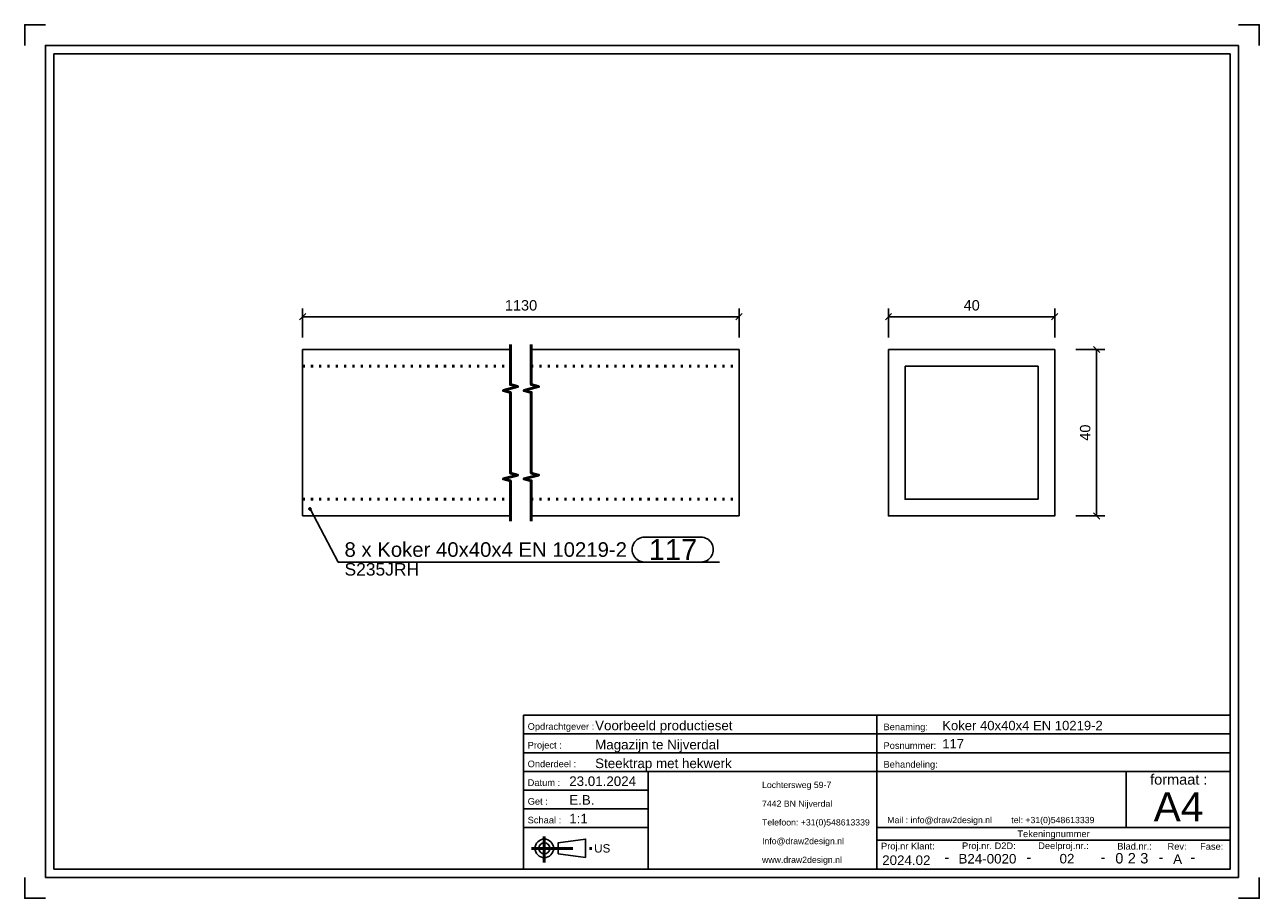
# Model space of a CAD drawing. Header units: millimetres. Extents: x 437 to 734, y -514 to -304.
import ezdxf
from ezdxf.enums import TextEntityAlignment as Align

# ---------------------------------------------------------------- set-up
doc = ezdxf.new("R2010")
doc.units = ezdxf.units.MM
doc.linetypes.add('DOT', pattern=[2, 0.5, -1.5])
doc.linetypes.add('STRICHPUNKT2', pattern=[18.5, 10, -4, 0.5, -4])
doc.layers.get('0').update_dxf_attribs({"linetype": 'CONTINUOUS'})
for name, color, linetype in [('DIM49', 4, 'CONTINUOUS'), ('TXT_ALL', 7, 'CONTINUOUS'), ('TXT_DIM49', 2, 'CONTINUOUS'), ('TXT_YELLOW', 2, 'CONTINUOUS')]:
    doc.layers.add(name, color=color, linetype=linetype)
doc.layers.add('LE_ALL', color=7, linetype='CONTINUOUS', lineweight=50)
doc.styles.add('ARIAL', font='arial.ttf')

# ---------------------------------------------------------------- blocks, each defined once
blk = doc.blocks.new('TFIELD_00005', base_point=(613.88, -504.79))
at = {"layer": 'TXT_YELLOW', "style": 'ARIAL'}
for s, p in [('Lochtersweg 59-7', (613.88, -486.79)), ('7442 BN Nijverdal', (613.88, -491.29)), ('Telefoon: +31(0)548613339', (613.88, -495.79)), ('Info@draw2design.nl', (613.88, -500.29)), ('www.draw2design.nl', (613.88, -504.79))]:
    blk.add_text(s, height=1.5, dxfattribs=at).set_placement(p, align=Align.MIDDLE_LEFT)
blk = doc.blocks.new('FLEX_00004', base_point=(626.69, -507.04))
blk.add_blockref('TFIELD_00005', (613.88, -504.79))
blk = doc.blocks.new('D2D_00003', base_point=(586.75, -505.19))
blk.add_blockref('FLEX_00004', (626.69, -507.04))
blk = doc.blocks.new('TFIELD_00007', base_point=(708.09, -492.04))
at = {"layer": 'TXT_YELLOW', "style": 'ARIAL'}
blk.add_text('A4', height=7, dxfattribs=at).set_placement((708.09, -492.04), align=Align.MIDDLE_LEFT)
blk = doc.blocks.new('FLEX_00006', base_point=(714, -497.04))
blk.add_blockref('TFIELD_00007', (708.09, -492.04))
blk = doc.blocks.new('TFIELD_00010', base_point=(644.01, -495.23))
at = {"layer": 'TXT_YELLOW', "style": 'ARIAL'}
blk.add_text('Mail : info@draw2design.nl        tel: +31(0)548613339', height=1.5, dxfattribs=at).set_placement((644.01, -495.23), align=Align.MIDDLE_LEFT)
blk = doc.blocks.new('FLEX_00009', base_point=(644.01, -496.47))
blk.add_blockref('TFIELD_00010', (644.01, -495.23))
blk = doc.blocks.new('DRAW2DESIGNLOGO_00008', base_point=(643.94, -493.56))
blk.add_blockref('FLEX_00009', (644.01, -496.47))
blk = doc.blocks.new('TFIELD_00014', base_point=(573.5, -502.04))
at = {"layer": 'TXT_YELLOW', "style": 'ARIAL'}
blk.add_text('US', height=2, dxfattribs=at).set_placement((573.5, -502.04), align=Align.MIDDLE_LEFT)
blk = doc.blocks.new('FLEX_00013', base_point=(573.5, -502.04))
blk.add_blockref('TFIELD_00014', (573.5, -502.04))
blk = doc.blocks.new('US_00012', base_point=(562.84, -502.04))
blk.add_line((564.86, -503.38), (571.42, -504.27))
blk.add_lwpolyline([(564.86, -503.38), (564.86, -500.71), (571.42, -499.82), (571.42, -504.27)])
for radius in [2.22, 1.33]:
    blk.add_circle((561.5, -502.04), radius)
at = {"layer": 'LE_ALL', "color": 1, "linetype": 'STRICHPUNKT2'}
for p, q in [((561.5, -499.23), (561.5, -505.45)), ((558.4, -502.04), (573.27, -502.04))]:
    blk.add_line(p, q, dxfattribs=at)
blk.add_blockref('FLEX_00013', (573.5, -502.04))
blk = doc.blocks.new('SCHRIFE_00016', base_point=(567.5, -487.04))
for p, q in [((556.5, -470.04), (641.5, -470.04)), ((641.5, -470.04), (726.5, -470.04)), ((641.5, -507.04), (641.5, -470.04)), ((726.5, -470.04), (726.5, -507.04)), ((556.5, -474.54), (641.5, -474.54)), ((641.5, -474.54), (726.5, -474.54)), ((556.5, -479.04), (641.5, -479.04)), ((641.5, -479.04), (726.5, -479.04)), ((556.5, -483.54), (726.5, -483.54)), ((586.5, -483.54), (586.5, -507.04)), ((701.5, -483.54), (701.5, -497.04)), ((586.5, -488.04), (556.5, -488.04)), ((586.5, -492.54), (556.5, -492.54)), ((586.5, -497.04), (556.5, -497.04)), ((726.5, -497.04), (641.5, -497.04)), ((726.5, -500.04), (641.5, -500.04))]:
    blk.add_line(p, q)
blk.add_lwpolyline([(726.5, -507.04), (556.5, -507.04), (556.5, -470.04)])
at = {"layer": 'TXT_YELLOW', "style": 'ARIAL'}
for s, height, p in [('Voorbeeld productieset', 2.3, (573.73, -473.65)), ('Koker 40x40x4 EN 10219-2', 2.25, (657.23, -473.64)), ('Magazijn te Nijverdal', 2.3, (573.73, -478.25)), ('117', 2.25, (657.23, -478.03)), ('Steektrap met hekwerk', 2.3, (573.73, -482.75)), ('23.01.2024', 2.3, (567.5, -487.04)), ('E.B.', 2.3, (567.5, -491.54)), ('1:1', 2.3, (567.5, -496.04))]:
    blk.add_text(s, height=height, dxfattribs=at).set_placement(p)
for s, height, p in [('2024.02', 2.3, (648.59, -506.04)), ('-', 2.5, (658.33, -505.39)), ('B24-0020', 2.3, (668.1, -505.69)), ('-', 2.5, (678.07, -505.39)), ('02', 2.3, (687.24, -505.67)), ('-', 2.5, (695.9, -505.39)), ('-', 2.5, (709.84, -505.39)), ('A', 2.3, (713.85, -505.77)), ('-', 2.5, (717.5, -505.39))]:
    blk.add_text(s, height=height, dxfattribs=at).set_placement(p, align=Align.CENTER)
blk = doc.blocks.new('TFIELD_00020', base_point=(704.86, -504.42))
at = {"layer": 'TXT_ALL', "style": 'ARIAL'}
blk.add_text('3', height=2.5, dxfattribs=at).set_placement((704.86, -504.42), align=Align.MIDDLE_LEFT)
blk = doc.blocks.new('3_00019')
blk.add_blockref('TFIELD_00020', (704.86, -504.42))
blk = doc.blocks.new('TELLER1_00018')
blk.add_blockref('3_00019', (0, 0))
blk = doc.blocks.new('TFIELD_00023', base_point=(701.86, -504.42))
at = {"layer": 'TXT_ALL', "style": 'ARIAL'}
blk.add_text('2', height=2.5, dxfattribs=at).set_placement((701.86, -504.42), align=Align.MIDDLE_LEFT)
blk = doc.blocks.new('2_00022')
blk.add_blockref('TFIELD_00023', (701.86, -504.42))
blk = doc.blocks.new('TELLER2_00021')
blk.add_blockref('2_00022', (0, 0))
blk = doc.blocks.new('TFIELD_00026', base_point=(698.86, -504.42))
at = {"layer": 'TXT_ALL', "style": 'ARIAL'}
blk.add_text('0', height=2.5, dxfattribs=at).set_placement((698.86, -504.42), align=Align.MIDDLE_LEFT)
blk = doc.blocks.new('0_00025')
blk.add_blockref('TFIELD_00026', (698.86, -504.42))
blk = doc.blocks.new('TELLER3_00024')
blk.add_blockref('0_00025', (0, 0))
blk = doc.blocks.new('NL_00027', base_point=(557.5, -473.54))
at = {"layer": 'TXT_ALL', "color": 1, "style": 'ARIAL'}
blk.add_text('Tekeningnummer', height=1.6, dxfattribs=at).set_placement((684, -498.54), align=Align.MIDDLE_CENTER)
at = {"layer": 'TXT_YELLOW', "style": 'ARIAL'}
for s, p in [('Opdrachtgever :', (557.5, -473.54)), ('Benaming:', (643.1, -473.64)), ('Project :', (557.5, -478.04)), ('Posnummer:', (643.1, -478.14)), ('Onderdeel :', (557.5, -482.54)), ('Behandeling:', (643.1, -482.64)), ('Datum :', (557.5, -487.04)), ('Get :', (557.5, -491.54)), ('Schaal :', (557.5, -496.04)), ('Proj.nr Klant:', (642.5, -502.29)), ('Proj.nr. D2D:', (661.99, -502.22)), ('Deelproj.nr.:', (680.31, -502.21)), ('Blad.nr.:', (699.34, -502.33)), ('Rev:', (711.42, -502.37)), ('Fase:', (719.26, -502.37))]:
    blk.add_text(s, height=1.6, dxfattribs=at).set_placement(p)
blk.add_text('formaat :', height=2.5, dxfattribs=at).set_placement((714.13, -486.73), align=Align.CENTER)
blk = doc.blocks.new('SCHRIFE_00015')
for name, p in [('SCHRIFE_00016', (567.5, -487.04)), ('NL_00027', (557.5, -473.54)), ('TELLER3_00024', (0, 0)), ('TELLER2_00021', (0, 0)), ('TELLER1_00018', (0, 0))]:
    blk.add_blockref(name, p)
blk = doc.blocks.new('DINA4Q_00002', base_point=(726.5, -311.04))
for p, q in [((443.5, -507.04), (443.5, -311.04)), ((443.5, -311.04), (726.5, -311.04)), ((728.5, -309.04), (728.5, -509.04)), ((441.5, -509.04), (728.5, -509.04))]:
    blk.add_line(p, q)
for points in [[(436.5, -309.04), (436.5, -304.04), (441.5, -304.04)], [(728.5, -304.04), (733.5, -304.04), (733.5, -309.04)], [(441.5, -509.04), (441.5, -309.04), (728.5, -309.04)], [(726.5, -311.04), (726.5, -507.04), (443.5, -507.04)], [(436.5, -509.04), (436.5, -514.04), (441.5, -514.04)], [(728.5, -514.04), (733.5, -514.04), (733.5, -509.04)]]:
    blk.add_lwpolyline(points)
for name, p in [('SCHRIFE_00015', (0, 0)), ('D2D_00003', (586.75, -505.19)), ('FLEX_00006', (714, -497.04)), ('DRAW2DESIGNLOGO_00008', (643.94, -493.56)), ('US_00012', (562.84, -502.04))]:
    blk.add_blockref(name, p)
blk = doc.blocks.new('_ZBL0017_00001')
blk.add_blockref('DINA4Q_00002', (726.5, -311.04))
blk = doc.blocks.new('_D1', base_point=(552.02, -372.75))
at = {"layer": 'DIM49', "color": 1}
for p, q in [((504.11, -373.5), (502.61, -375)), ((503.36, -379.25), (503.36, -372.25)), ((607.61, -375), (609.11, -373.5)), ((608.36, -379.25), (608.36, -372.25)), ((503.36, -374.25), (608.36, -374.25))]:
    blk.add_line(p, q, dxfattribs=at)
at = {"layer": 'TXT_DIM49', "style": 'ARIAL'}
blk.add_text('1130', height=2.5, dxfattribs=at).set_placement((552.02, -372.75))
blk = doc.blocks.new('SHAPE_00051', base_point=(505.14, -420.46))
at = {"layer": 'DIM49', "color": 3}
for p, q in [((504.88, -420.42), (505.4, -420.42)), ((504.93, -420.62), (505.34, -420.62)), ((505.25, -420.22), (505.03, -420.22)), ((505.14, -420.46), (511.94, -433.21)), ((585.63, -427.21), (599.15, -427.21)), ((511.94, -433.21), (603.65, -433.21)), ((599.15, -433.21), (585.63, -433.21))]:
    blk.add_line(p, q, dxfattribs=at)
blk.add_lwpolyline([(504.96, -420.27), (504.91, -420.32), (504.89, -420.38), (504.88, -420.45), (504.88, -420.52), (504.91, -420.58), (504.95, -420.64), (505, -420.68), (505.06, -420.71), (505.13, -420.72), (505.2, -420.72), (505.26, -420.69), (505.32, -420.65), (505.36, -420.6), (505.39, -420.54), (505.4, -420.47), (505.39, -420.4), (505.37, -420.34), (505.33, -420.28), (505.28, -420.24), (505.21, -420.21), (505.15, -420.2), (505.08, -420.2), (505.01, -420.23)], close=True, dxfattribs=at)
for centre, start_param, end_param in [((585.63, -430.21), 1.570796, 4.712389), ((599.15, -430.21), 4.712389, 7.853982)]:
    blk.add_ellipse(centre, major_axis=(3, 0), ratio=1, start_param=start_param, end_param=end_param, dxfattribs=at)
at = {"layer": 'TXT_DIM49', "style": 'ARIAL'}
for s, height, p in [('8 x Koker 40x40x4 EN 10219-2', 3.5, (513.44, -430.21)), ('117', 5, (586.63, -430.21)), ('S235JRH', 3, (513.44, -434.96))]:
    blk.add_text(s, height=height, dxfattribs=at).set_placement(p, align=Align.MIDDLE_LEFT)
blk = doc.blocks.new('Koker 40x40x4 EN 10219-2_00036', base_point=(558.36, -418.13))
for p, q in [((503.36, -382.13), (553.36, -382.13)), ((503.36, -382.13), (503.36, -422.13)), ((558.36, -382.13), (608.36, -382.13)), ((608.36, -422.13), (608.36, -382.13)), ((503.36, -422.13), (553.36, -422.13)), ((558.36, -422.13), (608.36, -422.13))]:
    blk.add_line(p, q)
at = {"layer": 'LE_ALL', "color": 3, "linetype": 'DOT'}
for p, q in [((503.36, -386.13), (553.36, -386.13)), ((558.36, -386.13), (608.36, -386.13)), ((503.36, -418.13), (553.36, -418.13)), ((558.36, -418.13), (608.36, -418.13))]:
    blk.add_line(p, q, dxfattribs=at)
for name, p in [('_D1', (552.02, -372.75)), ('SHAPE_00051', (505.14, -420.46))]:
    blk.add_blockref(name, p)
blk = doc.blocks.new('Koker 40x40x4 EN 10219-2_00035')
blk.add_blockref('Koker 40x40x4 EN 10219-2_00036', (558.36, -418.13))
blk = doc.blocks.new('Baluster_00034')
blk.add_blockref('Koker 40x40x4 EN 10219-2_00035', (0, 0))
blk = doc.blocks.new('Hekwerk trap_00033')
blk.add_blockref('Baluster_00034', (0, 0))
blk = doc.blocks.new('Trapboom_00032')
blk.add_blockref('Hekwerk trap_00033', (0, 0))
blk = doc.blocks.new('Smits Agro_00031')
blk.add_blockref('Trapboom_00032', (0, 0))
blk = doc.blocks.new('Nijverdal_00030')
blk.add_blockref('Smits Agro_00031', (0, 0))
blk = doc.blocks.new('_A3D0033_00029')
blk.add_blockref('Nijverdal_00030', (0, 0))
blk = doc.blocks.new('_SHORTEN_00037', base_point=(553.36, -423.38))
at = {"layer": 'LE_ALL', "color": 4}
for points in [[(553.36, -423.38), (553.36, -413.69), (551.61, -413.23), (555.11, -412.29), (553.36, -411.82), (553.36, -392.44), (551.61, -391.98), (555.11, -391.04), (553.36, -390.57), (553.36, -380.88)], [(558.36, -423.38), (558.36, -413.69), (556.61, -413.23), (560.11, -412.29), (558.36, -411.82), (558.36, -392.44), (556.61, -391.98), (560.11, -391.04), (558.36, -390.57), (558.36, -380.88)]]:
    blk.add_lwpolyline(points, dxfattribs=at)
blk = doc.blocks.new('_ANS0033_00028')
for name, p in [('_A3D0033_00029', (0, 0)), ('_SHORTEN_00037', (553.36, -423.38))]:
    blk.add_blockref(name, p)
blk = doc.blocks.new('_D2', base_point=(662.37, -372.75))
at = {"layer": 'DIM49', "color": 1}
for p, q in [((645.04, -373.5), (643.54, -375)), ((644.29, -379.25), (644.29, -372.25)), ((683.54, -375), (685.04, -373.5)), ((684.29, -379.25), (684.29, -372.25)), ((644.29, -374.25), (684.29, -374.25))]:
    blk.add_line(p, q, dxfattribs=at)
at = {"layer": 'TXT_DIM49', "style": 'ARIAL'}
blk.add_text('40', height=2.5, dxfattribs=at).set_placement((662.37, -372.75))
blk = doc.blocks.new('_D3', base_point=(692.86, -404.05))
at = {"layer": 'DIM49', "color": 1}
for p, q in [((689.36, -382.13), (696.36, -382.13)), ((695.11, -382.88), (693.61, -381.38)), ((694.36, -382.13), (694.36, -422.13)), ((693.61, -421.38), (695.11, -422.88)), ((689.36, -422.13), (696.36, -422.13))]:
    blk.add_line(p, q, dxfattribs=at)
at = {"layer": 'TXT_DIM49', "style": 'ARIAL'}
blk.add_text('40', height=2.5, rotation=90.0002, dxfattribs=at).set_placement((692.86, -404.05))
blk = doc.blocks.new('Koker 40x40x4 EN 10219-2_00046', base_point=(648.29, -386.13))
for points in [[(644.29, -382.13), (684.29, -382.13), (684.29, -422.13), (644.29, -422.13)], [(648.29, -386.13), (648.29, -418.13), (680.29, -418.13), (680.29, -386.13)]]:
    blk.add_lwpolyline(points, close=True)
for name, p in [('_D2', (662.37, -372.75)), ('_D3', (692.86, -404.05))]:
    blk.add_blockref(name, p)
blk = doc.blocks.new('Koker 40x40x4 EN 10219-2_00045')
blk.add_blockref('Koker 40x40x4 EN 10219-2_00046', (648.29, -386.13))
blk = doc.blocks.new('Baluster_00044')
blk.add_blockref('Koker 40x40x4 EN 10219-2_00045', (0, 0))
blk = doc.blocks.new('Hekwerk trap_00043')
blk.add_blockref('Baluster_00044', (0, 0))
blk = doc.blocks.new('Trapboom_00042')
blk.add_blockref('Hekwerk trap_00043', (0, 0))
blk = doc.blocks.new('Smits Agro_00041')
blk.add_blockref('Trapboom_00042', (0, 0))
blk = doc.blocks.new('Nijverdal_00040')
blk.add_blockref('Smits Agro_00041', (0, 0))
blk = doc.blocks.new('_A3D0034_00039')
blk.add_blockref('Nijverdal_00040', (0, 0))
blk = doc.blocks.new('_ANS0034_00038')
blk.add_blockref('_A3D0034_00039', (0, 0))

msp = doc.modelspace()

# ---------------------------------------------------------------- block references
for name in ['_ZBL0017_00001', '_ANS0033_00028', '_ANS0034_00038']:
    msp.add_blockref(name, (0, 0))

doc.saveas('drawing.dxf')
